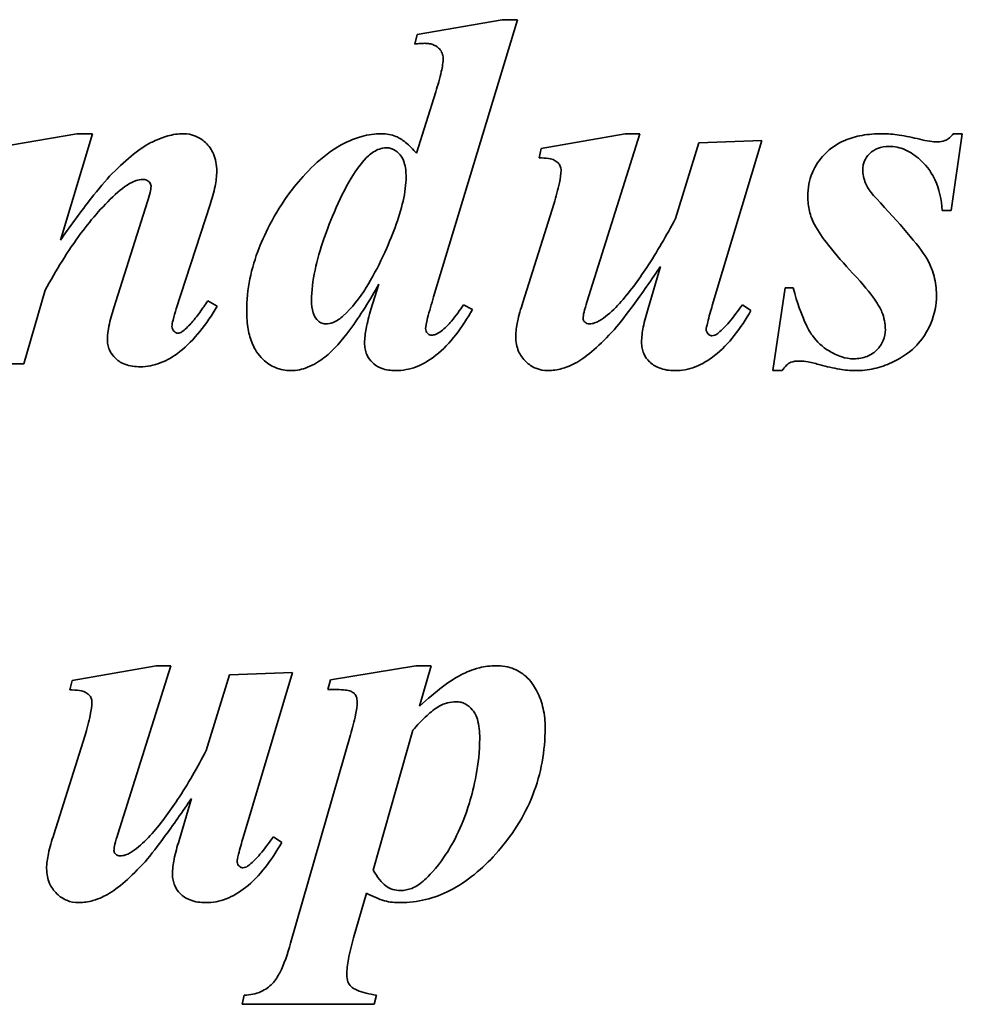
# Model space of a CAD drawing. Header units: millimetres. Extents: x 318 to 942, y 181 to 710.
# Tile 4 of 5: x 648 to 732, y 460 to 548. Entities that reach past the tile are written whole.
import ezdxf

# ---------------------------------------------------------------- set-up
doc = ezdxf.new("R2010")
doc.units = ezdxf.units.MM
doc.header["$LTSCALE"] = 3
doc.layers.add('Krawędzie widoczne(ISO)', color=7, linetype='Continuous', lineweight=35, true_color=0x262659)

msp = doc.modelspace()

# ---------------------------------------------------------------- linework, layer by layer
at = {"layer": 'Krawędzie widoczne(ISO)'}
for p, q in [((691.289, 547.579), (683.691, 546.255)), ((685.162, 522.848), (692.662, 547.579)), ((692.662, 547.579), (691.289, 547.579)), ((683.691, 546.255), (683.495, 545.397)), ((685.358, 541.157), (683.642, 535.667)), ((653.348, 537.407), (645.676, 536.084)), ((651.877, 527.922), (654.745, 537.407)), ((654.745, 537.407), (653.348, 537.407)), ((702.245, 537.407), (694.769, 536.084)), ((698.838, 522.383), (703.569, 537.407)), ((703.569, 537.407), (702.245, 537.407)), ((708.814, 536.598), (706.73, 529.834)), ((714.426, 536.794), (708.814, 536.598)), ((710.015, 522.088), (714.426, 536.794)), ((731.338, 530.569), (732.319, 537.407)), ((732.319, 537.407), (731.51, 537.407)), ((694.769, 536.084), (694.573, 535.25)), ((659.647, 531.353), (656.632, 521.868)), ((662.22, 521.794), (665.235, 531.108)), ((695.921, 531.206), (693.127, 522.358)), ((730.529, 530.569), (731.338, 530.569)), ((705.407, 525.569), (704.304, 521.819)), ((648.618, 516.892), (650.529, 523.461)), ((680.284, 523.976), (679.573, 521.721)), ((716.51, 523.657), (715.431, 516.28)), ((717.22, 523.657), (716.51, 523.657)), ((665.872, 522.015), (665.039, 522.505)), ((688.642, 521.745), (687.833, 522.162)), ((713.47, 521.647), (712.711, 522.162)), ((642.956, 516.892), (648.618, 516.892)), ((715.431, 516.28), (716.24, 516.28)), ((660.407, 489.958), (652.931, 488.634)), ((657, 474.933), (661.73, 489.958)), ((661.73, 489.958), (660.407, 489.958)), ((666.975, 489.149), (664.892, 482.384)), ((672.588, 489.345), (666.975, 489.149)), ((668.176, 474.639), (672.588, 489.345)), ((683.569, 489.958), (675.97, 488.708)), ((684.941, 489.958), (683.569, 489.958)), ((683.912, 486.355), (684.941, 489.958)), ((652.931, 488.634), (652.735, 487.801)), ((675.97, 488.708), (675.725, 487.85)), ((679.769, 471.723), (683.299, 484.198)), ((654.083, 483.757), (651.289, 474.909)), ((677.76, 483.806), (672.417, 465.203)), ((663.569, 478.12), (662.466, 474.37)), ((671.632, 474.198), (670.872, 474.713)), ((678.029, 465.693), (679.181, 469.664)), ((668.274, 460.571), (668.078, 459.762)), ((679.868, 459.762), (680.064, 460.571)), ((668.078, 459.762), (679.868, 459.762))]:
    msp.add_line(p, q, dxfattribs=at)
for points, knots in [([(683.495, 545.397), (683.652, 545.42), (683.814, 545.439), (684.106, 545.464), (684.244, 545.471), (684.377, 545.471)], [-0.08786677, -0.08786677, -0.08786677, -0.08786677, -0.04008979, -0.04008979, 0, 0, 0, 0]), ([(684.377, 545.471), (684.523, 545.471), (684.668, 545.459), (684.941, 545.407), (685.068, 545.37), (685.421, 545.214), (685.577, 545.079), (685.789, 544.855), (685.874, 544.731), (685.992, 544.449), (686.019, 544.301), (686.019, 544.147)], [-0.1900089, -0.1900089, -0.1900089, -0.1900089, -0.1630808, -0.1630808, -0.1385214, -0.1385214, -0.0915822, -0.0915822, -0.0460618, -0.0460618, 0, 0, 0, 0]), ([(686.019, 544.147), (686.019, 543.794), (685.944, 543.354), (685.725, 542.364), (685.537, 541.723), (685.358, 541.157)], [-0.302847, -0.302847, -0.302847, -0.302847, -0.178125, -0.178125, 0, 0, 0, 0]), ([(662.858, 537.407), (662.384, 537.407), (661.915, 537.333), (660.741, 537.011), (660.17, 536.722), (658.838, 536.04), (657.577, 534.965), (656.265, 533.608)], [-0.7468388, -0.7468388, -0.7468388, -0.7468388, -0.6765568, -0.6765568, -0.5663734, -0.5663734, 0, 0, 0, 0]), ([(665.823, 534.074), (665.823, 534.345), (665.801, 534.617), (665.702, 535.132), (665.63, 535.372), (665.366, 535.975), (665.132, 536.314), (664.556, 536.863), (664.266, 537.062), (663.593, 537.342), (663.231, 537.407), (662.858, 537.407)], [-0.5209884, -0.5209884, -0.5209884, -0.5209884, -0.4326593, -0.4326593, -0.3507269, -0.3507269, -0.2186441, -0.2186441, -0.1119866, -0.1119866, 0, 0, 0, 0]), ([(680.529, 537.407), (679.926, 537.407), (679.333, 537.319), (677.967, 536.942), (677.315, 536.622), (675.19, 535.462), (673.627, 533.785), (671.134, 530.679), (670.086, 528.435), (668.886, 525.414), (668.495, 523.529), (668.495, 521.574)], [-1.263066, -1.263066, -1.263066, -1.263066, -1.229364, -1.229364, -1.183859, -1.183859, -0.975186, -0.975186, -0.586469, -0.586469, 0, 0, 0, 0]), ([(683.642, 535.667), (683.347, 536.003), (683.009, 536.353), (682.336, 536.903), (682.069, 537.057), (681.4, 537.334), (680.97, 537.407), (680.529, 537.407)], [-0.3083639, -0.3083639, -0.3083639, -0.3083639, -0.217361, -0.217361, -0.1321231, -0.1321231, 0, 0, 0, 0]), ([(725.162, 537.407), (724.564, 537.407), (723.961, 537.364), (722.849, 537.164), (722.335, 537.02), (721.204, 536.537), (720.59, 536.145), (719.564, 535.087), (719.197, 534.548), (718.665, 533.262), (718.544, 532.549), (718.544, 531.819)], [-1.056037, -1.056037, -1.056037, -1.056037, -0.847204, -0.847204, -0.661266, -0.661266, -0.417535, -0.417535, -0.219088, -0.219088, 0, 0, 0, 0]), ([(728.519, 536.917), (727.921, 537.065), (727.298, 537.195), (726.189, 537.357), (725.666, 537.407), (725.162, 537.407)], [-0.3366038, -0.3366038, -0.3366038, -0.3366038, -0.1513603, -0.1513603, 0, 0, 0, 0]), ([(730.113, 536.672), (729.887, 536.672), (729.642, 536.699), (729.123, 536.779), (728.811, 536.846), (728.519, 536.917)], [-0.1575099, -0.1575099, -0.1575099, -0.1575099, -0.0901544, -0.0901544, 0, 0, 0, 0]), ([(731.51, 537.407), (731.41, 537.271), (731.295, 537.145), (731.042, 536.938), (730.909, 536.856), (730.556, 536.71), (730.337, 536.672), (730.113, 536.672)], [-0.1654833, -0.1654833, -0.1654833, -0.1654833, -0.1146848, -0.1146848, -0.0673965, -0.0673965, 0, 0, 0, 0]), ([(679.353, 535.422), (679.64, 535.675), (679.974, 535.912), (680.523, 536.116), (680.72, 536.157), (680.921, 536.157)], [-0.1755741, -0.1755741, -0.1755741, -0.1755741, -0.0605045, -0.0605045, 0, 0, 0, 0]), ([(680.921, 536.157), (681.038, 536.157), (681.153, 536.145), (681.378, 536.092), (681.486, 536.053), (681.814, 535.889), (682.006, 535.724), (682.246, 535.446), (682.413, 535.241), (682.67, 534.444), (682.711, 533.984), (682.711, 533.559)], [-0.7644939, -0.7644939, -0.7644939, -0.7644939, -0.6408518, -0.6408518, -0.5182429, -0.5182429, -0.2506352, -0.2506352, -0.1275716, -0.1275716, 0, 0, 0, 0]), ([(723.446, 534.245), (723.446, 534.373), (723.458, 534.5), (723.507, 534.747), (723.544, 534.865), (723.696, 535.218), (723.848, 535.426), (724.297, 535.868), (724.56, 536.009), (725.092, 536.226), (725.444, 536.28), (725.799, 536.28)], [-0.2628807, -0.2628807, -0.2628807, -0.2628807, -0.2402612, -0.2402612, -0.2182572, -0.2182572, -0.1721496, -0.1721496, -0.106597, -0.106597, 0, 0, 0, 0]), ([(725.799, 536.28), (726.04, 536.28), (726.279, 536.255), (726.754, 536.154), (726.987, 536.079), (727.708, 535.767), (728.155, 535.451), (729.287, 534.418), (729.661, 533.763), (730.274, 532.471), (730.468, 531.52), (730.529, 530.569)], [-0.5761824, -0.5761824, -0.5761824, -0.5761824, -0.5415474, -0.5415474, -0.5063063, -0.5063063, -0.4286761, -0.4286761, -0.2859912, -0.2859912, 0, 0, 0, 0]), ([(674.279, 522.53), (674.279, 524.265), (674.74, 526.182), (675.913, 529.569), (676.904, 532.026), (678.39, 534.353), (678.844, 534.968), (679.353, 535.422)], [-1.58624, -1.58624, -1.58624, -1.58624, -0.832035, -0.832035, -0.204639, -0.204639, 0, 0, 0, 0]), ([(694.573, 535.25), (694.841, 535.25), (695.154, 535.24), (695.639, 535.168), (695.781, 535.123), (696.049, 534.99), (696.169, 534.909), (696.374, 534.698), (696.43, 534.593), (696.513, 534.391), (696.534, 534.258), (696.534, 534.123)], [-0.1458972, -0.1458972, -0.1458972, -0.1458972, -0.1147906, -0.1147906, -0.0891128, -0.0891128, -0.0654421, -0.0654421, -0.040607, -0.040607, 0, 0, 0, 0]), ([(665.235, 531.108), (665.412, 531.63), (665.569, 532.178), (665.764, 533.161), (665.823, 533.624), (665.823, 534.074)], [-0.300648, -0.300648, -0.300648, -0.300648, -0.1350222, -0.1350222, 0, 0, 0, 0]), ([(696.534, 534.123), (696.534, 533.834), (696.468, 533.427), (696.259, 532.435), (696.082, 531.772), (695.921, 531.206)], [-0.3023632, -0.3023632, -0.3023632, -0.3023632, -0.1763339, -0.1763339, 0, 0, 0, 0]), ([(725.015, 531.231), (724.037, 532.256), (723.796, 532.742), (723.525, 533.392), (723.446, 533.811), (723.446, 534.245)], [-0.2112938, -0.2112938, -0.2112938, -0.2112938, -0.1302692, -0.1302692, 0, 0, 0, 0]), ([(656.265, 533.608), (655.667, 532.97), (654.971, 532.097), (653.594, 530.311), (652.681, 529.054), (651.877, 527.922)], [-0.6741237, -0.6741237, -0.6741237, -0.6741237, -0.4164358, -0.4164358, 0, 0, 0, 0]), ([(657, 532.186), (657.572, 532.685), (658.127, 533.057), (658.826, 533.295), (659.028, 533.338), (659.23, 533.338)], [-0.2219543, -0.2219543, -0.2219543, -0.2219543, -0.0606598, -0.0606598, 0, 0, 0, 0]), ([(659.23, 533.338), (659.293, 533.338), (659.356, 533.332), (659.477, 533.305), (659.534, 533.284), (659.692, 533.206), (659.769, 533.138), (659.862, 533.038), (659.901, 532.982), (659.953, 532.857), (659.966, 532.793), (659.966, 532.726)], [-0.08342679, -0.08342679, -0.08342679, -0.08342679, -0.07212497, -0.07212497, -0.06120897, -0.06120897, -0.04059948, -0.04059948, -0.02010116, -0.02010116, 0, 0, 0, 0]), ([(682.711, 533.559), (682.711, 532.217), (682.319, 530.653), (681.178, 527.552), (680.242, 525.43), (678.583, 522.79), (677.893, 521.86), (677.098, 521.157)], [-1.612107, -1.612107, -1.612107, -1.612107, -0.938358, -0.938358, -0.3183, -0.3183, 0, 0, 0, 0]), ([(650.529, 523.461), (651.472, 525.2), (652.537, 526.945), (654.683, 529.84), (655.781, 531.111), (657, 532.186)], [-1.082043, -1.082043, -1.082043, -1.082043, -0.487791, -0.487791, 0, 0, 0, 0]), ([(659.966, 532.726), (659.966, 532.556), (659.93, 532.354), (659.824, 531.897), (659.735, 531.61), (659.647, 531.353)], [-0.1401758, -0.1401758, -0.1401758, -0.1401758, -0.081348, -0.081348, 0, 0, 0, 0]), ([(718.544, 531.819), (718.544, 531.373), (718.589, 530.929), (718.788, 530.084), (718.934, 529.691), (719.132, 529.319)], [-0.2604431, -0.2604431, -0.2604431, -0.2604431, -0.1266781, -0.1266781, 0, 0, 0, 0]), ([(730.015, 523.02), (730.015, 523.591), (729.945, 524.154), (729.61, 525.411), (729.351, 525.899), (728.697, 527.143), (726.996, 529.111), (725.015, 531.231)], [-1.099276, -1.099276, -1.099276, -1.099276, -0.998727, -0.998727, -0.870426, -0.870426, 0, 0, 0, 0]), ([(706.73, 529.834), (705.951, 528.362), (705.088, 526.856), (703.442, 524.364), (702.618, 523.239), (701.73, 522.26)], [-0.8971335, -0.8971335, -0.8971335, -0.8971335, -0.3963164, -0.3963164, 0, 0, 0, 0]), ([(719.132, 529.319), (719.442, 528.727), (719.911, 528.07), (721.044, 526.628), (721.819, 525.755), (722.539, 524.981)], [-0.5486078, -0.5486078, -0.5486078, -0.5486078, -0.3173361, -0.3173361, 0, 0, 0, 0]), ([(701.265, 519.932), (701.81, 520.549), (702.471, 521.425), (703.759, 523.178), (704.64, 524.445), (705.407, 525.569)], [-0.6495984, -0.6495984, -0.6495984, -0.6495984, -0.4082726, -0.4082726, 0, 0, 0, 0]), ([(722.539, 524.981), (724.464, 522.881), (724.921, 522.055), (725.348, 521), (725.456, 520.476), (725.456, 519.932)], [-0.3412764, -0.3412764, -0.3412764, -0.3412764, -0.1633763, -0.1633763, 0, 0, 0, 0]), ([(675.456, 517.481), (676.24, 518.097), (677.009, 518.994), (678.622, 521.163), (679.517, 522.625), (680.284, 523.976)], [-0.8086035, -0.8086035, -0.8086035, -0.8086035, -0.4659243, -0.4659243, 0, 0, 0, 0]), ([(722.637, 517.334), (722.27, 517.334), (721.91, 517.398), (721.127, 517.647), (720.736, 517.851), (719.849, 518.393), (719.354, 518.848), (718.587, 519.909), (718.033, 520.863), (717.22, 523.657)], [-2.727872, -2.727872, -2.727872, -2.727872, -2.329222, -2.329222, -1.833618, -1.833618, -0.873073, -0.873073, 0, 0, 0, 0]), ([(675.505, 520.446), (675.438, 520.446), (675.372, 520.454), (675.24, 520.487), (675.177, 520.512), (674.98, 520.615), (674.861, 520.719), (674.578, 521.044), (674.485, 521.25), (674.313, 521.771), (674.279, 522.167), (674.279, 522.53)], [-0.2220548, -0.2220548, -0.2220548, -0.2220548, -0.2086206, -0.2086206, -0.1949401, -0.1949401, -0.1640959, -0.1640959, -0.1086515, -0.1086515, 0, 0, 0, 0]), ([(684.451, 520.03), (684.451, 520.202), (684.517, 520.535), (684.775, 521.56), (684.989, 522.283), (685.162, 522.848)], [-0.3127418, -0.3127418, -0.3127418, -0.3127418, -0.1771508, -0.1771508, 0, 0, 0, 0]), ([(722.809, 516.28), (723.361, 516.28), (723.907, 516.339), (724.992, 516.58), (725.519, 516.761), (726.653, 517.284), (727.436, 517.731), (728.398, 518.682), (729.036, 519.361), (729.846, 521.296), (730.015, 522.141), (730.015, 523.02)], [-3.130068, -3.130068, -3.130068, -3.130068, -2.363192, -2.363192, -1.586111, -1.586111, -0.62929, -0.62929, -0.263675, -0.263675, 0, 0, 0, 0]), ([(656.632, 521.868), (656.474, 521.353), (656.317, 520.786), (656.136, 519.895), (656.069, 519.469), (656.069, 519.098)], [-0.2743742, -0.2743742, -0.2743742, -0.2743742, -0.111237, -0.111237, 0, 0, 0, 0]), ([(659.01, 516.623), (659.623, 516.623), (660.217, 516.74), (661.418, 517.201), (661.998, 517.555), (663.809, 518.978), (664.923, 520.445), (665.872, 522.015)], [-0.9848531, -0.9848531, -0.9848531, -0.9848531, -0.7776491, -0.7776491, -0.5504324, -0.5504324, 0, 0, 0, 0]), ([(661.828, 520.201), (661.828, 520.356), (661.88, 520.597), (662.005, 521.104), (662.121, 521.482), (662.22, 521.794)], [-0.1554808, -0.1554808, -0.1554808, -0.1554808, -0.0982783, -0.0982783, 0, 0, 0, 0]), ([(665.039, 522.505), (664.916, 522.334), (664.781, 522.145), (664.578, 521.857), (664.481, 521.717), (664.402, 521.598)], [-0.1068318, -0.1068318, -0.1068318, -0.1068318, -0.0427052, -0.0427052, 0, 0, 0, 0]), ([(679.573, 521.721), (679.414, 521.172), (679.258, 520.574), (679.075, 519.616), (679.01, 519.16), (679.01, 518.755)], [-0.2941597, -0.2941597, -0.2941597, -0.2941597, -0.121435, -0.121435, 0, 0, 0, 0]), ([(681.779, 516.28), (682.412, 516.28), (683.023, 516.396), (684.252, 516.864), (684.837, 517.221), (686.649, 518.665), (687.733, 520.149), (688.642, 521.745)], [-0.9938843, -0.9938843, -0.9938843, -0.9938843, -0.7807809, -0.7807809, -0.5510154, -0.5510154, 0, 0, 0, 0]), ([(687.833, 522.162), (687.51, 521.673), (687.14, 521.153), (686.475, 520.365), (686.162, 520.04), (685.848, 519.809)], [-0.2720376, -0.2720376, -0.2720376, -0.2720376, -0.1169025, -0.1169025, 0, 0, 0, 0]), ([(693.127, 522.358), (692.943, 521.806), (692.769, 521.212), (692.561, 520.22), (692.49, 519.752), (692.49, 519.319)], [-0.3051269, -0.3051269, -0.3051269, -0.3051269, -0.1298936, -0.1298936, 0, 0, 0, 0]), ([(698.495, 520.936), (698.495, 521.085), (698.532, 521.287), (698.649, 521.78), (698.748, 522.105), (698.838, 522.383)], [-0.1511476, -0.1511476, -0.1511476, -0.1511476, -0.0876934, -0.0876934, 0, 0, 0, 0]), ([(701.73, 522.26), (701.315, 521.808), (700.813, 521.312), (700.072, 520.787), (699.8, 520.625), (699.374, 520.48), (699.216, 520.446), (699.059, 520.446)], [-0.3206453, -0.3206453, -0.3206453, -0.3206453, -0.1349844, -0.1349844, -0.0473274, -0.0473274, 0, 0, 0, 0]), ([(704.304, 521.819), (704.131, 521.278), (703.971, 520.704), (703.778, 519.713), (703.716, 519.246), (703.716, 518.804)], [-0.303526, -0.303526, -0.303526, -0.303526, -0.1327001, -0.1327001, 0, 0, 0, 0]), ([(706.681, 516.28), (707.306, 516.28), (707.909, 516.394), (709.123, 516.853), (709.701, 517.204), (711.494, 518.621), (712.568, 520.079), (713.47, 521.647)], [-0.97978, -0.97978, -0.97978, -0.97978, -0.7695521, -0.7695521, -0.5429276, -0.5429276, 0, 0, 0, 0]), ([(709.475, 519.932), (709.475, 520.026), (709.525, 520.265), (709.723, 521.057), (709.889, 521.649), (710.015, 522.088)], [-0.2404747, -0.2404747, -0.2404747, -0.2404747, -0.1370708, -0.1370708, 0, 0, 0, 0]), ([(712.711, 522.162), (712.347, 521.644), (711.928, 521.077), (711.22, 520.246), (710.89, 519.898), (710.578, 519.662)], [-0.2809458, -0.2809458, -0.2809458, -0.2809458, -0.1173927, -0.1173927, 0, 0, 0, 0]), ([(664.402, 521.598), (664.154, 521.246), (663.886, 520.897), (663.357, 520.303), (663.092, 520.039), (662.809, 519.809)], [-0.2387281, -0.2387281, -0.2387281, -0.2387281, -0.1094422, -0.1094422, 0, 0, 0, 0]), ([(668.495, 521.574), (668.495, 521.04), (668.531, 520.496), (668.703, 519.517), (668.826, 519.068), (669.207, 518.193), (669.491, 517.729), (670.287, 516.968), (670.654, 516.717), (671.506, 516.362), (671.967, 516.28), (672.441, 516.28)], [-0.8651016, -0.8651016, -0.8651016, -0.8651016, -0.6541127, -0.6541127, -0.472702, -0.472702, -0.2770753, -0.2770753, -0.1423183, -0.1423183, 0, 0, 0, 0]), ([(677.098, 521.157), (676.838, 520.922), (676.543, 520.715), (675.988, 520.496), (675.751, 520.446), (675.505, 520.446)], [-0.1790578, -0.1790578, -0.1790578, -0.1790578, -0.0737771, -0.0737771, 0, 0, 0, 0]), ([(698.642, 520.618), (698.616, 520.639), (698.593, 520.663), (698.554, 520.715), (698.538, 520.743), (698.504, 520.825), (698.495, 520.88), (698.495, 520.936)], [-0.03656585, -0.03656585, -0.03656585, -0.03656585, -0.02656118, -0.02656118, -0.01696452, -0.01696452, 0, 0, 0, 0]), ([(662.343, 519.613), (662.314, 519.613), (662.285, 519.617), (662.226, 519.633), (662.197, 519.645), (662.1, 519.698), (662.04, 519.753), (661.944, 519.858), (661.9, 519.921), (661.842, 520.059), (661.828, 520.129), (661.828, 520.201)], [-0.0794872, -0.0794872, -0.0794872, -0.0794872, -0.07222195, -0.07222195, -0.06448473, -0.06448473, -0.04487166, -0.04487166, -0.02171504, -0.02171504, 0, 0, 0, 0]), ([(684.99, 519.441), (684.958, 519.441), (684.927, 519.445), (684.864, 519.459), (684.834, 519.469), (684.723, 519.519), (684.658, 519.576), (684.563, 519.675), (684.522, 519.734), (684.464, 519.874), (684.451, 519.951), (684.451, 520.03)], [-0.07837047, -0.07837047, -0.07837047, -0.07837047, -0.07156226, -0.07156226, -0.06464869, -0.06464869, -0.04552633, -0.04552633, -0.02364622, -0.02364622, 0, 0, 0, 0]), ([(695.358, 516.28), (695.784, 516.28), (696.204, 516.346), (697.251, 516.645), (697.747, 516.915), (698.879, 517.532), (700.015, 518.558), (701.265, 519.932)], [-0.7349815, -0.7349815, -0.7349815, -0.7349815, -0.6653801, -0.6653801, -0.5571735, -0.5571735, 0, 0, 0, 0]), ([(699.059, 520.446), (698.98, 520.446), (698.904, 520.459), (698.76, 520.519), (698.697, 520.563), (698.642, 520.618)], [-0.04682376, -0.04682376, -0.04682376, -0.04682376, -0.02335621, -0.02335621, 0, 0, 0, 0]), ([(709.99, 519.392), (709.955, 519.392), (709.921, 519.397), (709.854, 519.415), (709.821, 519.428), (709.744, 519.471), (709.683, 519.515), (709.568, 519.658), (709.528, 519.719), (709.486, 519.833), (709.475, 519.881), (709.475, 519.932)], [-0.1151754, -0.1151754, -0.1151754, -0.1151754, -0.0928446, -0.0928446, -0.0701855, -0.0701855, -0.0363258, -0.0363258, -0.0150744, -0.0150744, 0, 0, 0, 0]), ([(725.456, 519.932), (725.456, 519.593), (725.397, 519.264), (725.132, 518.638), (724.936, 518.364), (724.507, 517.943), (724.229, 517.716), (723.451, 517.397), (723.047, 517.334), (722.637, 517.334)], [-0.5899246, -0.5899246, -0.5899246, -0.5899246, -0.4216182, -0.4216182, -0.2522134, -0.2522134, -0.1229475, -0.1229475, 0, 0, 0, 0]), ([(656.069, 519.098), (656.069, 518.93), (656.083, 518.763), (656.147, 518.44), (656.194, 518.287), (656.383, 517.849), (656.566, 517.597), (656.951, 517.226), (657.211, 517.012), (658.063, 516.682), (658.542, 516.623), (659.01, 516.623)], [-0.6671908, -0.6671908, -0.6671908, -0.6671908, -0.5646232, -0.5646232, -0.4665076, -0.4665076, -0.2739272, -0.2739272, -0.1402794, -0.1402794, 0, 0, 0, 0]), ([(662.809, 519.809), (662.728, 519.745), (662.638, 519.687), (662.477, 519.627), (662.411, 519.613), (662.343, 519.613)], [-0.0513478, -0.0513478, -0.0513478, -0.0513478, -0.02039487, -0.02039487, 0, 0, 0, 0]), ([(685.848, 519.809), (685.692, 519.686), (685.515, 519.572), (685.22, 519.465), (685.106, 519.441), (684.99, 519.441)], [-0.09431432, -0.09431432, -0.09431432, -0.09431432, -0.03475814, -0.03475814, 0, 0, 0, 0]), ([(692.49, 519.319), (692.49, 519.085), (692.51, 518.852), (692.597, 518.408), (692.66, 518.199), (692.904, 517.642), (693.126, 517.335), (693.664, 516.821), (693.953, 516.624), (694.624, 516.344), (694.985, 516.28), (695.358, 516.28)], [-0.4712693, -0.4712693, -0.4712693, -0.4712693, -0.4009862, -0.4009862, -0.3350121, -0.3350121, -0.2179625, -0.2179625, -0.1117787, -0.1117787, 0, 0, 0, 0]), ([(710.578, 519.662), (710.479, 519.571), (710.366, 519.49), (710.16, 519.41), (710.076, 519.392), (709.99, 519.392)], [-0.06628231, -0.06628231, -0.06628231, -0.06628231, -0.02586333, -0.02586333, 0, 0, 0, 0]), ([(679.01, 518.755), (679.01, 518.575), (679.025, 518.394), (679.091, 518.05), (679.14, 517.887), (679.33, 517.445), (679.507, 517.196), (679.856, 516.859), (680.098, 516.649), (680.905, 516.336), (681.347, 516.28), (681.779, 516.28)], [-0.7528197, -0.7528197, -0.7528197, -0.7528197, -0.6182389, -0.6182389, -0.4913185, -0.4913185, -0.2596394, -0.2596394, -0.1297243, -0.1297243, 0, 0, 0, 0]), ([(703.716, 518.804), (703.716, 518.626), (703.73, 518.448), (703.796, 518.109), (703.844, 517.949), (704.029, 517.517), (704.201, 517.275), (704.614, 516.875), (704.886, 516.67), (705.722, 516.343), (706.206, 516.28), (706.681, 516.28)], [-0.5706747, -0.5706747, -0.5706747, -0.5706747, -0.4878585, -0.4878585, -0.4099322, -0.4099322, -0.2693005, -0.2693005, -0.1426538, -0.1426538, 0, 0, 0, 0]), ([(672.441, 516.28), (672.955, 516.28), (673.453, 516.39), (674.478, 516.798), (674.99, 517.119), (675.456, 517.481)], [-0.3310136, -0.3310136, -0.3310136, -0.3310136, -0.1769211, -0.1769211, 0, 0, 0, 0]), ([(716.24, 516.28), (716.356, 516.45), (716.495, 516.631), (716.794, 516.914), (716.912, 516.978), (717.247, 517.108), (717.515, 517.137), (717.784, 517.137)], [-0.1618344, -0.1618344, -0.1618344, -0.1618344, -0.1210649, -0.1210649, -0.080709, -0.080709, 0, 0, 0, 0]), ([(717.784, 517.137), (718.036, 517.137), (718.322, 517.097), (718.923, 516.986), (719.301, 516.891), (719.647, 516.794)], [-0.182763, -0.182763, -0.182763, -0.182763, -0.10782, -0.10782, 0, 0, 0, 0]), ([(719.647, 516.794), (720.212, 516.64), (720.803, 516.502), (721.846, 516.333), (722.337, 516.28), (722.809, 516.28)], [-0.3174343, -0.3174343, -0.3174343, -0.3174343, -0.1415267, -0.1415267, 0, 0, 0, 0]), ([(690.725, 489.958), (690.226, 489.958), (689.733, 489.894), (688.555, 489.602), (688.023, 489.352), (686.677, 488.69), (685.341, 487.651), (683.912, 486.355)], [-0.8180158, -0.8180158, -0.8180158, -0.8180158, -0.7196431, -0.7196431, -0.5788461, -0.5788461, 0, 0, 0, 0]), ([(695.113, 484.419), (695.113, 484.998), (695.06, 485.577), (694.821, 486.664), (694.647, 487.167), (694.256, 487.931), (693.971, 488.443), (693.181, 489.226), (692.796, 489.483), (691.84, 489.873), (691.286, 489.958), (690.725, 489.958)], [-1.160025, -1.160025, -1.160025, -1.160025, -0.817577, -0.817577, -0.501753, -0.501753, -0.309592, -0.309592, -0.168123, -0.168123, 0, 0, 0, 0]), ([(652.735, 487.801), (653.002, 487.801), (653.315, 487.791), (653.801, 487.719), (653.943, 487.674), (654.211, 487.541), (654.331, 487.46), (654.536, 487.248), (654.591, 487.144), (654.675, 486.942), (654.696, 486.809), (654.696, 486.673)], [-0.1458972, -0.1458972, -0.1458972, -0.1458972, -0.1147906, -0.1147906, -0.0891128, -0.0891128, -0.0654421, -0.0654421, -0.040607, -0.040607, 0, 0, 0, 0]), ([(675.725, 487.85), (676.25, 487.85), (676.878, 487.84), (677.453, 487.774), (677.653, 487.743), (677.934, 487.606), (678.021, 487.549), (678.12, 487.447), (678.203, 487.358), (678.325, 487.057), (678.348, 486.903), (678.348, 486.747)], [-1.20434, -1.20434, -1.20434, -1.20434, -0.497394, -0.497394, -0.228857, -0.228857, -0.09722, -0.09722, -0.046697, -0.046697, 0, 0, 0, 0]), ([(654.696, 486.673), (654.696, 486.384), (654.63, 485.978), (654.421, 484.986), (654.244, 484.322), (654.083, 483.757)], [-0.3023632, -0.3023632, -0.3023632, -0.3023632, -0.1763339, -0.1763339, 0, 0, 0, 0]), ([(678.348, 486.747), (678.348, 486.409), (678.28, 485.978), (678.086, 485.008), (677.918, 484.368), (677.76, 483.806)], [-0.29534, -0.29534, -0.29534, -0.29534, -0.1751076, -0.1751076, 0, 0, 0, 0]), ([(685.676, 486.355), (685.907, 486.482), (686.15, 486.582), (686.657, 486.715), (686.912, 486.747), (687.171, 486.747)], [-0.1570239, -0.1570239, -0.1570239, -0.1570239, -0.0778522, -0.0778522, 0, 0, 0, 0]), ([(687.171, 486.747), (687.315, 486.747), (687.457, 486.732), (687.732, 486.666), (687.862, 486.618), (688.231, 486.428), (688.439, 486.247), (688.742, 485.887), (688.924, 485.638), (689.231, 484.653), (689.279, 484.041), (689.279, 483.487)], [-0.7141449, -0.7141449, -0.7141449, -0.7141449, -0.6099922, -0.6099922, -0.5082366, -0.5082366, -0.3081952, -0.3081952, -0.1661302, -0.1661302, 0, 0, 0, 0]), ([(683.299, 484.198), (683.695, 484.65), (684.134, 485.117), (684.91, 485.821), (685.29, 486.129), (685.676, 486.355)], [-0.3153895, -0.3153895, -0.3153895, -0.3153895, -0.1341991, -0.1341991, 0, 0, 0, 0]), ([(690.701, 473.169), (692.106, 474.73), (693.243, 476.476), (694.763, 480.353), (695.113, 482.355), (695.113, 484.419)], [-1.249371, -1.249371, -1.249371, -1.249371, -0.619028, -0.619028, 0, 0, 0, 0]), ([(689.279, 483.487), (689.279, 481.152), (688.759, 479.043), (687.648, 475.379), (686.77, 473.901), (685.374, 471.81), (684.696, 471.171), (683.992, 470.529), (683.638, 470.274), (682.893, 469.977), (682.563, 469.909), (682.22, 469.909)], [-0.528842, -0.528842, -0.528842, -0.528842, -0.4713296, -0.4713296, -0.368057, -0.368057, -0.2404512, -0.2404512, -0.1027934, -0.1027934, 0, 0, 0, 0]), ([(664.892, 482.384), (664.112, 480.912), (663.249, 479.407), (661.604, 476.914), (660.779, 475.789), (659.892, 474.811)], [-0.8971335, -0.8971335, -0.8971335, -0.8971335, -0.3963164, -0.3963164, 0, 0, 0, 0]), ([(659.426, 472.482), (659.972, 473.1), (660.633, 473.976), (661.921, 475.728), (662.801, 476.995), (663.569, 478.12)], [-0.6495984, -0.6495984, -0.6495984, -0.6495984, -0.4082726, -0.4082726, 0, 0, 0, 0]), ([(651.289, 474.909), (651.105, 474.357), (650.931, 473.763), (650.723, 472.771), (650.652, 472.303), (650.652, 471.87)], [-0.3051269, -0.3051269, -0.3051269, -0.3051269, -0.1298936, -0.1298936, 0, 0, 0, 0]), ([(656.657, 473.487), (656.657, 473.636), (656.693, 473.838), (656.81, 474.331), (656.909, 474.655), (657, 474.933)], [-0.1511476, -0.1511476, -0.1511476, -0.1511476, -0.0876934, -0.0876934, 0, 0, 0, 0]), ([(659.892, 474.811), (659.477, 474.359), (658.974, 473.863), (658.234, 473.338), (657.961, 473.176), (657.536, 473.031), (657.378, 472.997), (657.22, 472.997)], [-0.3206453, -0.3206453, -0.3206453, -0.3206453, -0.1349844, -0.1349844, -0.0473274, -0.0473274, 0, 0, 0, 0]), ([(662.466, 474.37), (662.292, 473.829), (662.133, 473.255), (661.94, 472.263), (661.877, 471.797), (661.877, 471.355)], [-0.303526, -0.303526, -0.303526, -0.303526, -0.1327001, -0.1327001, 0, 0, 0, 0]), ([(667.637, 472.482), (667.637, 472.577), (667.687, 472.816), (667.885, 473.608), (668.051, 474.2), (668.176, 474.639)], [-0.2404747, -0.2404747, -0.2404747, -0.2404747, -0.1370708, -0.1370708, 0, 0, 0, 0]), ([(670.872, 474.713), (670.509, 474.194), (670.09, 473.628), (669.382, 472.797), (669.052, 472.449), (668.74, 472.213)], [-0.2809458, -0.2809458, -0.2809458, -0.2809458, -0.1173927, -0.1173927, 0, 0, 0, 0]), ([(656.804, 473.169), (656.778, 473.19), (656.755, 473.214), (656.716, 473.266), (656.7, 473.294), (656.666, 473.375), (656.657, 473.431), (656.657, 473.487)], [-0.03656585, -0.03656585, -0.03656585, -0.03656585, -0.02656118, -0.02656118, -0.01696452, -0.01696452, 0, 0, 0, 0]), ([(664.843, 468.83), (665.467, 468.83), (666.071, 468.945), (667.285, 469.404), (667.863, 469.755), (669.655, 471.172), (670.73, 472.629), (671.632, 474.198)], [-0.97978, -0.97978, -0.97978, -0.97978, -0.7695521, -0.7695521, -0.5429276, -0.5429276, 0, 0, 0, 0]), ([(653.519, 468.83), (653.946, 468.83), (654.366, 468.897), (655.413, 469.196), (655.909, 469.465), (657.041, 470.083), (658.176, 471.109), (659.426, 472.482)], [-0.7349815, -0.7349815, -0.7349815, -0.7349815, -0.6653801, -0.6653801, -0.5571735, -0.5571735, 0, 0, 0, 0]), ([(657.22, 472.997), (657.142, 472.997), (657.066, 473.01), (656.922, 473.07), (656.859, 473.114), (656.804, 473.169)], [-0.04682376, -0.04682376, -0.04682376, -0.04682376, -0.02335621, -0.02335621, 0, 0, 0, 0]), ([(668.152, 471.943), (668.117, 471.943), (668.083, 471.947), (668.015, 471.965), (667.983, 471.979), (667.906, 472.022), (667.845, 472.066), (667.73, 472.208), (667.69, 472.27), (667.647, 472.383), (667.637, 472.432), (667.637, 472.482)], [-0.1151754, -0.1151754, -0.1151754, -0.1151754, -0.0928446, -0.0928446, -0.0701855, -0.0701855, -0.0363258, -0.0363258, -0.0150744, -0.0150744, 0, 0, 0, 0]), ([(682.196, 468.83), (682.96, 468.83), (683.713, 468.92), (685.211, 469.286), (685.934, 469.562), (688.181, 470.708), (689.535, 471.871), (690.701, 473.169)], [-0.9855054, -0.9855054, -0.9855054, -0.9855054, -0.7564567, -0.7564567, -0.5234074, -0.5234074, 0, 0, 0, 0]), ([(650.652, 471.87), (650.652, 471.636), (650.672, 471.403), (650.758, 470.959), (650.822, 470.75), (651.066, 470.193), (651.288, 469.886), (651.826, 469.372), (652.115, 469.174), (652.786, 468.895), (653.147, 468.83), (653.519, 468.83)], [-0.4712693, -0.4712693, -0.4712693, -0.4712693, -0.4009862, -0.4009862, -0.3350121, -0.3350121, -0.2179625, -0.2179625, -0.1117787, -0.1117787, 0, 0, 0, 0]), ([(668.74, 472.213), (668.641, 472.122), (668.527, 472.041), (668.321, 471.96), (668.238, 471.943), (668.152, 471.943)], [-0.06628231, -0.06628231, -0.06628231, -0.06628231, -0.02586333, -0.02586333, 0, 0, 0, 0]), ([(682.22, 469.909), (681.984, 469.909), (681.75, 469.939), (681.279, 470.085), (681.071, 470.199), (680.544, 470.595), (680.162, 471.083), (679.769, 471.723)], [-0.4259601, -0.4259601, -0.4259601, -0.4259601, -0.3296423, -0.3296423, -0.225076, -0.225076, 0, 0, 0, 0]), ([(661.877, 471.355), (661.877, 471.177), (661.892, 470.999), (661.958, 470.66), (662.006, 470.5), (662.191, 470.068), (662.363, 469.825), (662.776, 469.426), (663.047, 469.221), (663.884, 468.893), (664.368, 468.83), (664.843, 468.83)], [-0.5706747, -0.5706747, -0.5706747, -0.5706747, -0.4878585, -0.4878585, -0.4099322, -0.4099322, -0.2693005, -0.2693005, -0.1426538, -0.1426538, 0, 0, 0, 0]), ([(679.181, 469.664), (679.703, 469.403), (680.319, 469.119), (681.231, 468.867), (681.736, 468.83), (682.196, 468.83)], [-0.2828436, -0.2828436, -0.2828436, -0.2828436, -0.1379098, -0.1379098, 0, 0, 0, 0]), ([(677.417, 462.384), (677.417, 462.83), (677.489, 463.339), (677.686, 464.405), (677.856, 465.078), (678.029, 465.693)], [-0.3244667, -0.3244667, -0.3244667, -0.3244667, -0.1917073, -0.1917073, 0, 0, 0, 0]), ([(672.417, 465.203), (672.154, 464.272), (671.831, 463.327), (671.267, 462.241), (671.046, 461.882), (670.513, 461.321), (670.155, 461.075), (669.301, 460.688), (668.794, 460.588), (668.274, 460.571)], [-0.6748023, -0.6748023, -0.6748023, -0.6748023, -0.4037059, -0.4037059, -0.2812462, -0.2812462, -0.155837, -0.155837, 0, 0, 0, 0]), ([(680.064, 460.571), (679.466, 460.675), (678.815, 460.817), (678.063, 461.13), (677.917, 461.24), (677.685, 461.472), (677.591, 461.613), (677.448, 461.967), (677.417, 462.175), (677.417, 462.384)], [-0.2373912, -0.2373912, -0.2373912, -0.2373912, -0.1611949, -0.1611949, -0.1145694, -0.1145694, -0.0627269, -0.0627269, 0, 0, 0, 0])]:
    msp.add_open_spline(points, degree=3, knots=knots, dxfattribs=at)

doc.saveas('drawing.dxf')
